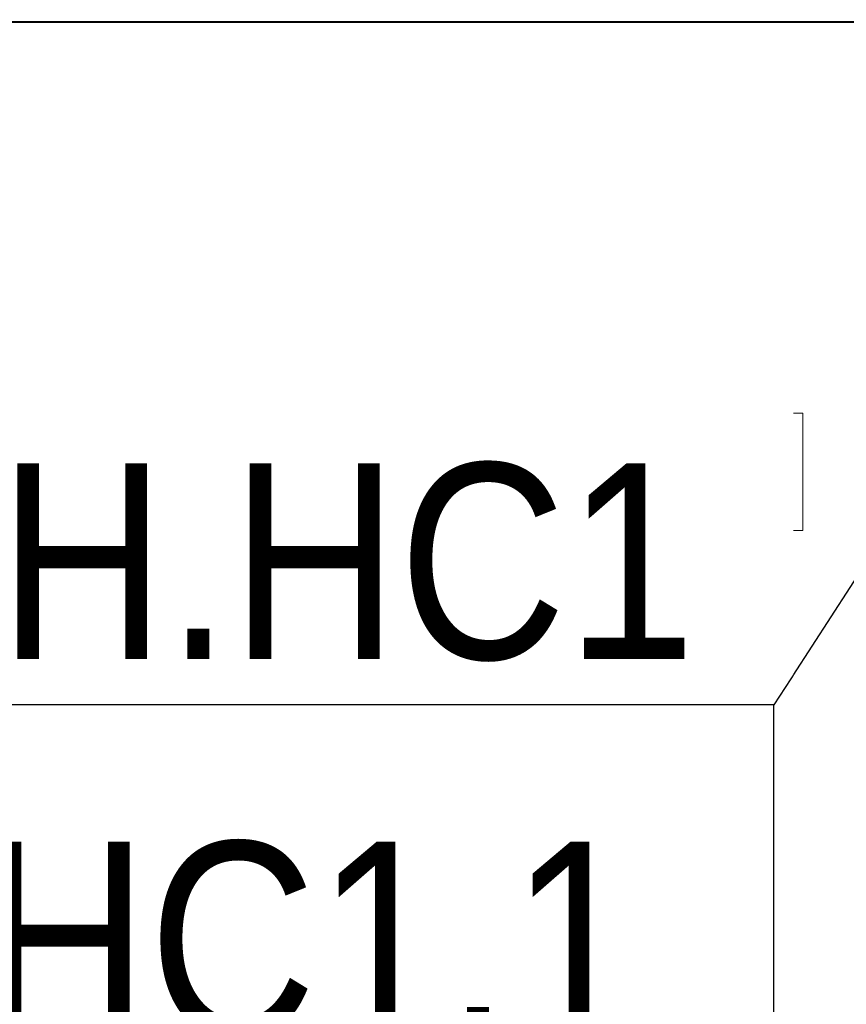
# Model space of a CAD drawing. Header units: millimetres. Extents: x 2069 to 83669, y 801 to 118701.
# Tile 57 of 145: x 35807 to 36862, y 41974 to 43231. Entities that reach past the tile are written whole.
import ezdxf
from ezdxf import colors
from ezdxf.entities.mleader import LeaderData, LeaderLine
from ezdxf.enums import TextEntityAlignment as Align
from ezdxf.math import Vec2, Vec3

# ---------------------------------------------------------------- set-up
doc = ezdxf.new("R2018")
doc.units = ezdxf.units.MM
doc.set_wipeout_variables(frame=1)
for name, color, linetype, lineweight in [('КИП_выноска', 6, 'Continuous', 25), ('Парковка', 7, 'Continuous', 18), ('Стены разрез', 7, 'Continuous', 40)]:
    doc.layers.add(name, color=color, linetype=linetype, lineweight=lineweight)
doc.styles.add('Arial', font='arial.ttf', dxfattribs={"width": 0.85, "height": 350})
doc.styles.add('GOST 2.304', font='simplex.shx', dxfattribs={"width": 0.65, "oblique": 15})
doc.styles.get("Standard").update_dxf_attribs({"font": 'arial.ttf'})

# ---------------------------------------------------------------- blocks, each defined once
blk = doc.blocks.new('199_Парковочные места 3 класса и МГН - Средний класс-V35-Оборудование_B2_-11_400__На лист секция 6_-11_400')
at = {"layer": 'Парковка', "color": 253, "true_color": 0xaaaaaa}
for p, q in [((2150, 4735), (2150, 4775)), ((2150, 4775), (2250, 4775)), ((2250, 4625), (2250, 4775)), ((300, 4735), (2200, 4735)), ((300, 4665), (2200, 4665)), ((2150, 4625), (2150, 4665)), ((2150, 4625), (2250, 4625))]:
    blk.add_line(p, q, dxfattribs=at)
blk.add_arc((2200, 4700), 35, 270, 90, dxfattribs=at)
blk = doc.blocks.new('135_SLK_GD_AR_rvt-1-Оборудование_B2_-11_400__На лист секция 6_-11_400')
at = {"layer": 'Стены разрез', "color": 253, "true_color": 0xaaaaaa}
blk.add_line((-13023909.7, -9247625.3), (-13015734.7, -9247625.3), dxfattribs=at)
at = {"layer": 'Парковка', "color": 253, "lineweight": 18, "true_color": 0xaaaaaa}
blk.add_blockref('199_Парковочные места 3 класса и МГН - Средний класс-V35-Оборудование_B2_-11_400__На лист секция 6_-11_400', (-13023709.7, -9252900.3), dxfattribs=at)
blk = doc.blocks.new('A$C946fac60')
at = {"lineweight": 5}
blk.add_blockref('135_SLK_GD_AR_rvt-1-Оборудование_B2_-11_400__На лист секция 6_-11_400', (13055312.4, 9268031.9), dxfattribs=at)
blk = doc.blocks.new('_None')
blk = doc.blocks.new('*U216')
at = {"color": 0, "linetype": 'Continuous', "lineweight": 30, "ltscale": 75, "width": 0.85, "flags": 104}
blk.add_attdef('ПРИМЕЧАНИЕ_1', text='', height=2.5, dxfattribs=at).set_placement((8, 3.611), align=Align.BOTTOM_CENTER)
at = {"color": 0, "lineweight": 30, "width": 0.85, "flags": 104}
blk.add_attdef('ПРИМЕЧАНИЕ_2', text='', height=2.5, dxfattribs=at).set_placement((8, -7.53), align=Align.BOTTOM_CENTER)
at = {"color": 0, "lineweight": 30, "style": 'GOST 2.304', "width": 0.85}
for tag, p in [('ИМЯ_КАБЕЛЯ_2', (8, -7.5)), ('ИМЯ_КАБЕЛЯ_3', (8, -12.5)), ('ИМЯ_КАБЕЛЯ_4', (8, -17.5)), ('ИМЯ_КАБЕЛЯ_5', (8, -22.5)), ('ИМЯ_КАБЕЛЯ_6', (8, -27.5)), ('ИМЯ_КАБЕЛЯ_7', (8, -32.5)), ('ИМЯ_КАБЕЛЯ_8', (8, -37.5)), ('ИМЯ_КАБЕЛЯ_9', (8, -42.5))]:
    blk.add_attdef(tag, text='', height=2.5, dxfattribs=at).set_placement(p, align=Align.BOTTOM_CENTER)
at = {"linetype": 'Continuous'}
blk.add_wipeout([(0, 2.5), (16, 2.5), (16, -2.5), (0, -2.5)], dxfattribs=at)
at = {"color": 0}
blk.add_line((0, -2.5), (0, 0), dxfattribs=at)
at = {"color": 0, "linetype": 'Continuous'}
blk.add_lwpolyline([(0, -2.5), (16, -2.5), (16, 2.5), (0, 2.5)], close=True, dxfattribs=at)
at = {"color": 0, "lineweight": 30, "style": 'GOST 2.304', "width": 0.85}
blk.add_attdef('ИМЯ_КАБЕЛЯ_1', text='', height=2.5, dxfattribs=at).set_placement((8, -2.5), align=Align.BOTTOM_CENTER)

msp = doc.modelspace()

# ---------------------------------------------------------------- block references
msp.add_blockref('A$C946fac60', (2954.3, 22822.3))

# ---------------------------------------------------------------- next in the draw order: leaders
at = {"layer": 'КИП_выноска'}
ml = msp.add_multileader_mtext('Standard', dxfattribs=at)
ml.set_content('ШУ-ДН.НС1', color=256, style='Arial')
ml.set_leader_properties(color=256, linetype='ByLayer', lineweight=-1)
ml.set_arrow_properties(name='NONE')
ml.build(insert=Vec2(0, 0))
ml.multileader.update_dxf_attribs({"has_dogleg": 0, "text_left_attachment_type": 6, "text_right_attachment_type": 6, "dogleg_length": 0.5, "arrow_head_size": 300})
ctx = ml.context
ctx.base_point, ctx.char_height, ctx.arrow_head_size, ctx.landing_gap_size, ctx.plane_origin = Vec3(34996.4, 42356.6), 250, 300, 100, Vec3(36277.7, 43364)
ctx.left_attachment, ctx.right_attachment, ctx.text_align_type = 6, 6, 2
notes = []
notes.append((ctx, [(1, (1, 1, 0), (36770.4, 42356.6), (-1, 0), 0.5, [(0, [(38528.3, 45073.1)], 0, [])])]))
ctx.mtext.insert, ctx.mtext.alignment, ctx.mtext.flow_direction = Vec3(36669.9, 42664.9), 3, 5
ctx.mtext.has_bg_fill, ctx.mtext.bg_color, ctx.mtext.bg_scale_factor, ctx.mtext.bg_transparency, ctx.mtext.use_window_bg_color = 1, -1027028792, 1.5, 0, 1
for ctx, leaders in notes:
    for number, flags, end, landing, length, lines in leaders:
        leader = LeaderData()
        leader.index, (leader.has_last_leader_line, leader.has_dogleg_vector, leader.attachment_direction) = number, flags
        leader.last_leader_point, leader.dogleg_vector, leader.dogleg_length = Vec3(end), Vec3(landing), length
        for number, points, colour, breaks in lines:
            line = LeaderLine()
            line.index, line.vertices, line.color, line.breaks = number, Vec3.list(points), colors.encode_raw_color(colour), breaks
            leader.lines.append(line)
        ctx.leaders.append(leader)

# ---------------------------------------------------------------- next in the draw order: block references
ref = msp.add_blockref('*U216', (35169.9, 42106.6), dxfattribs=dict(at, xscale=100, yscale=100, zscale=100))
lines = msp.add_mtext('\\W0.8500;', dxfattribs={"layer": '0', "color": 0, "linetype": 'Continuous', "lineweight": 30, "ltscale": 75, "insert": (35969.9, 42467.6), "char_height": 2.5, "attachment_point": 1})
ref.add_attrib('ПРИМЕЧАНИЕ_1', '', (35969.9, 42467.6), dxfattribs={"flags": 104}).embed_mtext(lines)
ref.add_attrib('ИМЯ_КАБЕЛЯ_1', 'ДН.НС1.1 ', dxfattribs={"layer": '0', "color": 0, "lineweight": 30, "height": 250, "style": 'Arial', "width": 0.85}).set_placement((35969.9, 41856.6), align=Align.BOTTOM_CENTER)
lines = msp.add_mtext('\\W0.8500;', dxfattribs={"layer": '0', "color": 0, "lineweight": 30, "insert": (35969.9, 41353.6), "char_height": 2.5, "attachment_point": 1})
ref.add_attrib('ПРИМЕЧАНИЕ_2', '', (35969.9, 41353.6), dxfattribs={"flags": 104}).embed_mtext(lines)

doc.saveas('drawing.dxf')
